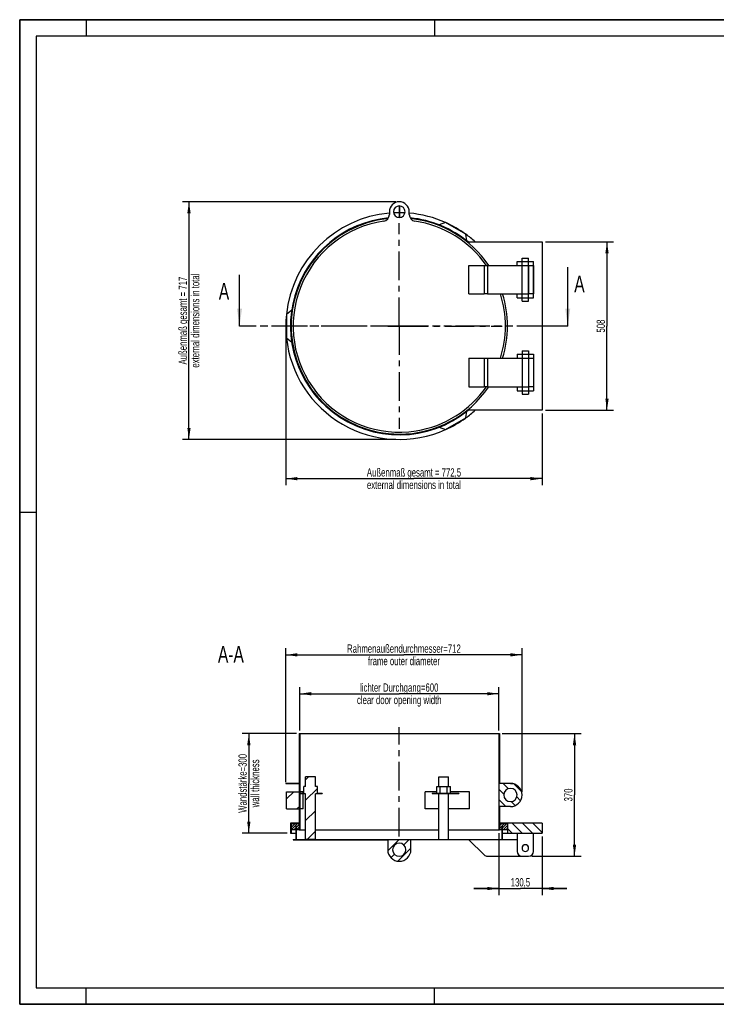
# Model space of a CAD drawing. Header units: millimetres. Extents: x 0 to 4200, y 0 to 2970.
# Tile 1 of 2: x 0 to 2100, y 0 to 2970. Entities that reach past the tile are written whole.
import ezdxf

# ---------------------------------------------------------------- set-up
doc = ezdxf.new("R2010")
doc.units = ezdxf.units.MM
doc.header["$LTSCALE"] = 231
doc.linetypes.add('CENTER', pattern=[0.6, 0.375, -0.075, 0.075, -0.075])
doc.linetypes.add('PHANTOM', pattern=[0.8, 0.45, -0.05, 0.1, -0.05, 0.1, -0.05])
doc.layers.get('0').update_dxf_attribs({"linetype": 'CONTINUOUS'})
for name, color, linetype in [('005_AXIS', 7, 'CONTINUOUS'), ('050_DIMENSIONING', 7, 'CONTINUOUS'), ('053_NOTES', 7, 'CONTINUOUS'), ('HATCHING_BL0', 7, 'CONTINUOUS')]:
    doc.layers.add(name, color=color, linetype=linetype)
doc.styles.get("Standard").update_dxf_attribs({"font": 'txt', "width": 0.7})
doc.dimstyles.new('DIMSTYLE_1', dxfattribs={"dimtxt": 25, "dimasz": 35, "dimexe": 2, "dimexo": 1, "dimtad": 1, "dimtxsty": 'Standard', "dimblk": '_FILLED', "dimblk1": '_FILLED', "dimblk2": '_FILLED', "dimcen": 0.09, "dimazin": 2, "dimtp": 0.8, "dimtm": 0.8, "dimtfac": 1, "dimtofl": 0, "dimtmove": 0, "dimatfit": 3, "dimldrblk": '_FILLED', "dimfxl": 1, "dimtolj": 1, "dimarcsym": 0})
doc.dimstyles.new('DIMSTYLE_2', dxfattribs={"dimtxt": 25, "dimasz": 35, "dimexe": 2, "dimexo": 1, "dimtad": 1, "dimtxsty": 'Standard', "dimblk": '_FILLED', "dimblk1": '_FILLED', "dimblk2": '_FILLED', "dimcen": 0.09, "dimazin": 2, "dimtp": 0.5, "dimtm": 0.5, "dimtfac": 1, "dimtofl": 0, "dimtmove": 0, "dimatfit": 3, "dimldrblk": '_FILLED', "dimfxl": 1, "dimtolj": 1, "dimarcsym": 0})
doc.dimstyles.get("Standard").update_dxf_attribs({"dimtxt": 25, "dimasz": 35, "dimexe": 2, "dimexo": 1, "dimtad": 1, "dimtxsty": 'Standard', "dimblk": '_FILLED', "dimblk1": '_FILLED', "dimblk2": '_FILLED', "dimcen": 0.09, "dimazin": 2, "dimtol": 1, "dimtp": 0.01, "dimtm": 0.01, "dimtfac": 1, "dimtofl": 0, "dimtmove": 0, "dimatfit": 3, "dimldrblk": '_FILLED', "dimfxl": 1, "dimtolj": 1, "dimarcsym": 0})

# ---------------------------------------------------------------- blocks, each defined once
blk = doc.blocks.new('_FILLED')
at = {"color": 0, "linetype": 'ByBlock'}
blk.add_solid([(0, 0), (-1, 0.143), (-1, -0.143)], dxfattribs=at)
blk = doc.blocks.new('*D2')
at = {"layer": '050_DIMENSIONING', "color": 2, "linetype": 'Continuous', "transparency": 16777216}
for p, q in [((844.3, 826.4), (844.3, 956.8)), ((1444.3, 826.4), (1444.3, 956.8)), ((844.3, 936.8), (1144.3, 936.8)), ((1444.3, 936.8), (1144.3, 936.8))]:
    blk.add_line(p, q, dxfattribs=at)
at = {"layer": '050_DIMENSIONING', "color": 2, "linetype": 'Continuous', "transparency": 16777216, "xscale": 35, "yscale": 35, "zscale": 35, "rotation": 180}
blk.add_blockref('_FILLED', (844.3, 936.8), dxfattribs=at)
at = {"layer": '050_DIMENSIONING', "color": 2, "linetype": 'Continuous', "transparency": 16777216, "xscale": 35, "yscale": 35, "zscale": 35}
blk.add_blockref('_FILLED', (1444.3, 936.8), dxfattribs=at)
at = {"layer": '050_DIMENSIONING', "color": 2, "linetype": 'Continuous', "transparency": 16777216, "insert": (1144.3, 968), "char_height": 25, "width": 625.893, "attachment_point": 2, "line_spacing_factor": 0.9}
blk.add_mtext('lichter Durchgang=600\\Pclear door opening width', dxfattribs=at)
blk = doc.blocks.new('*D3')
at = {"layer": '050_DIMENSIONING', "color": 2, "linetype": 'Continuous', "transparency": 16777216}
for p, q in [((834.3, 816.4), (670.7, 816.4)), ((690.7, 816.4), (690.7, 666.4)), ((690.7, 516.4), (690.7, 666.4)), ((806.3, 516.4), (670.7, 516.4))]:
    blk.add_line(p, q, dxfattribs=at)
at = {"layer": '050_DIMENSIONING', "color": 2, "linetype": 'Continuous', "transparency": 16777216, "xscale": 35, "yscale": 35, "zscale": 35}
for p, rotation in [((690.7, 816.4), 90), ((690.7, 516.4), 270)]:
    blk.add_blockref('_FILLED', p, dxfattribs=dict(at, rotation=rotation))
at = {"layer": '050_DIMENSIONING', "color": 2, "linetype": 'Continuous', "transparency": 16777216, "insert": (659.5, 666.4), "char_height": 25, "width": 395.893, "attachment_point": 2, "rotation": 90, "line_spacing_factor": 0.9}
blk.add_mtext('Wandstärke=300\\Pwall thickness', dxfattribs=at)
blk = doc.blocks.new('*D4')
at = {"layer": '050_DIMENSIONING', "color": 2, "linetype": 'Continuous', "transparency": 16777216}
for p, q in [((802.3, 2035.8), (802.3, 1565.6)), ((1574.8, 1781.8), (1574.8, 1565.6)), ((802.3, 1585.6), (1188.6, 1585.6)), ((1574.8, 1585.6), (1188.6, 1585.6))]:
    blk.add_line(p, q, dxfattribs=at)
at = {"layer": '050_DIMENSIONING', "color": 2, "linetype": 'Continuous', "transparency": 16777216, "xscale": 35, "yscale": 35, "zscale": 35, "rotation": 180}
blk.add_blockref('_FILLED', (802.3, 1585.6), dxfattribs=at)
at = {"layer": '050_DIMENSIONING', "color": 2, "linetype": 'Continuous', "transparency": 16777216, "xscale": 35, "yscale": 35, "zscale": 35}
blk.add_blockref('_FILLED', (1574.8, 1585.6), dxfattribs=at)
at = {"layer": '050_DIMENSIONING', "color": 2, "linetype": 'Continuous', "transparency": 16777216, "insert": (1188.6, 1616.9), "char_height": 25, "width": 709.821, "attachment_point": 2, "line_spacing_factor": 0.9}
blk.add_mtext('Außenmaß gesamt = 772,5\\Pexternal dimensions in total', dxfattribs=at)
blk = doc.blocks.new('*D5')
at = {"layer": '050_DIMENSIONING', "color": 2, "linetype": 'Continuous', "transparency": 16777216}
for p, q in [((1444.3, 516.4), (1444.3, 329.3)), ((1574.8, 506.4), (1574.8, 329.3)), ((1444.3, 349.3), (1369.3, 349.3)), ((1369.3, 349.3), (1509.6, 349.3)), ((1649.8, 349.3), (1509.6, 349.3)), ((1574.8, 349.3), (1649.8, 349.3))]:
    blk.add_line(p, q, dxfattribs=at)
at = {"layer": '050_DIMENSIONING', "color": 2, "linetype": 'Continuous', "transparency": 16777216, "xscale": 35, "yscale": 35, "zscale": 35}
blk.add_blockref('_FILLED', (1444.3, 349.3), dxfattribs=at)
at = {"layer": '050_DIMENSIONING', "color": 2, "linetype": 'Continuous', "transparency": 16777216, "xscale": 35, "yscale": 35, "zscale": 35, "rotation": 180}
blk.add_blockref('_FILLED', (1574.8, 349.3), dxfattribs=at)
at = {"layer": '050_DIMENSIONING', "color": 2, "linetype": 'Continuous', "transparency": 16777216, "insert": (1509.6, 380.5), "char_height": 25, "width": 125.893, "attachment_point": 2, "line_spacing_factor": 0.9}
blk.add_mtext('130,5', dxfattribs=at)
blk = doc.blocks.new('*D6')
at = {"layer": '050_DIMENSIONING', "color": 2, "linetype": 'Continuous', "transparency": 16777216}
for p, q in [((1584.8, 2299.8), (1790.5, 2299.8)), ((1770.5, 2299.8), (1770.5, 2045.8)), ((1770.5, 1791.8), (1770.5, 2045.8)), ((1584.8, 1791.8), (1790.5, 1791.8))]:
    blk.add_line(p, q, dxfattribs=at)
at = {"layer": '050_DIMENSIONING', "color": 2, "linetype": 'Continuous', "transparency": 16777216, "xscale": 35, "yscale": 35, "zscale": 35}
for p, rotation in [((1770.5, 2299.8), 90), ((1770.5, 1791.8), 270)]:
    blk.add_blockref('_FILLED', p, dxfattribs=dict(at, rotation=rotation))
at = {"layer": '050_DIMENSIONING', "color": 2, "linetype": 'Continuous', "transparency": 16777216, "insert": (1739.2, 2045.8), "char_height": 25, "width": 85.714, "attachment_point": 2, "rotation": 90, "line_spacing_factor": 0.9}
blk.add_mtext('508', dxfattribs=at)
blk = doc.blocks.new('*D7')
at = {"layer": '050_DIMENSIONING', "color": 2, "linetype": 'Continuous', "transparency": 16777216}
for p, q in [((1134.3, 2420.8), (490.3, 2420.8)), ((510.3, 2420.8), (510.3, 2062.3)), ((510.3, 1703.8), (510.3, 2062.3)), ((1134.3, 1703.8), (490.3, 1703.8))]:
    blk.add_line(p, q, dxfattribs=at)
at = {"layer": '050_DIMENSIONING', "color": 2, "linetype": 'Continuous', "transparency": 16777216, "xscale": 35, "yscale": 35, "zscale": 35}
for p, rotation in [((510.3, 2420.8), 90), ((510.3, 1703.8), 270)]:
    blk.add_blockref('_FILLED', p, dxfattribs=dict(at, rotation=rotation))
at = {"layer": '050_DIMENSIONING', "color": 2, "linetype": 'Continuous', "transparency": 16777216, "insert": (479.1, 2062.3), "char_height": 25, "width": 709.821, "attachment_point": 2, "rotation": 90, "line_spacing_factor": 0.9}
blk.add_mtext('Außenmaß gesamt = 717\\Pexternal dimensions in total', dxfattribs=at)
blk = doc.blocks.new('*D8')
at = {"layer": '050_DIMENSIONING', "color": 2, "linetype": 'Continuous', "transparency": 16777216}
for p, q in [((1454.3, 816.4), (1692.6, 816.4)), ((1672.6, 816.4), (1672.6, 631.4)), ((1672.6, 446.4), (1672.6, 631.4)), ((1544.3, 446.4), (1692.6, 446.4))]:
    blk.add_line(p, q, dxfattribs=at)
at = {"layer": '050_DIMENSIONING', "color": 2, "linetype": 'Continuous', "transparency": 16777216, "xscale": 35, "yscale": 35, "zscale": 35}
for p, rotation in [((1672.6, 816.4), 90), ((1672.6, 446.4), 270)]:
    blk.add_blockref('_FILLED', p, dxfattribs=dict(at, rotation=rotation))
at = {"layer": '050_DIMENSIONING', "color": 2, "linetype": 'Continuous', "transparency": 16777216, "insert": (1641.4, 631.4), "char_height": 25, "width": 85.714, "attachment_point": 2, "rotation": 90, "line_spacing_factor": 0.9}
blk.add_mtext('370', dxfattribs=at)
blk = doc.blocks.new('*D9')
at = {"layer": '050_DIMENSIONING', "color": 2, "linetype": 'Continuous', "transparency": 16777216}
for p, q in [((802.3, 670.5), (802.3, 1074.1)), ((1514.3, 641.4), (1514.3, 1074.1)), ((802.3, 1054.1), (1158.3, 1054.1)), ((1514.3, 1054.1), (1158.3, 1054.1))]:
    blk.add_line(p, q, dxfattribs=at)
at = {"layer": '050_DIMENSIONING', "color": 2, "linetype": 'Continuous', "transparency": 16777216, "xscale": 35, "yscale": 35, "zscale": 35, "rotation": 180}
blk.add_blockref('_FILLED', (802.3, 1054.1), dxfattribs=at)
at = {"layer": '050_DIMENSIONING', "color": 2, "linetype": 'Continuous', "transparency": 16777216, "xscale": 35, "yscale": 35, "zscale": 35}
blk.add_blockref('_FILLED', (1514.3, 1054.1), dxfattribs=at)
at = {"layer": '050_DIMENSIONING', "color": 2, "linetype": 'Continuous', "transparency": 16777216, "insert": (1158.3, 1085.4), "char_height": 25, "width": 706.607, "attachment_point": 2, "line_spacing_factor": 0.9}
blk.add_mtext('Rahmenaußendurchmesser=712\\Pframe outer diameter', dxfattribs=at)
blk = doc.blocks.new('XSEC_FILLED')
at = {"color": 0, "linetype": 'ByBlock'}
blk.add_solid([(0, 0), (-1, 0.143), (-1, -0.143)], dxfattribs=at)
blk = doc.blocks.new('HATCHING_BL0', base_point=(1157.4, 2134.5))
at = {"layer": 'HATCHING_BL0', "color": 7, "linetype": 'PHANTOM'}
for p, q in [((712.7, 2045.8), (662.7, 2045.8)), ((1602.2, 2045.8), (712.7, 2045.8)), ((1652.2, 2045.8), (1602.2, 2045.8))]:
    blk.add_line(p, q, dxfattribs=at)
at = {"layer": 'HATCHING_BL0', "color": 7, "linetype": 'Continuous', "char_height": 50, "width": 64.286, "attachment_point": 1, "line_spacing_factor": 0.9}
for insert in [(1671.8, 2198.1), (600.2, 2175.8)]:
    blk.add_mtext('A', dxfattribs=dict(at, insert=insert))
at = {"layer": 'HATCHING_BL0', "color": 7, "linetype": 'Continuous'}
for points in [[(662.7, 2045.8), (662.7, 2200.8)], [(1652.2, 2045.8), (1652.2, 2223.1)]]:
    blk.add_leader(points, dimstyle='Standard', override={"dimasz": 52.5, "dimtad": 0, "dimldrblk": 'XSEC_FILLED'}, dxfattribs=at)

msp = doc.modelspace()

# ---------------------------------------------------------------- hatches: boundary and pattern name
at = {"linetype": 'Continuous'}
h = msp.add_hatch(dxfattribs=at)
h.set_pattern_fill('A', color=2, scale=21.763931, angle=135, style=0, pattern_type=0)
h.set_pattern_definition([(135, (0, 0), (-15.38942, -15.38942), [])])
edge = h.paths.add_edge_path()
edge.add_line((842.345, 526.371), (844.345, 526.371))
edge.add_line((842.345, 544.371), (842.345, 526.371))
edge.add_line((842.345, 544.371), (818.345, 544.371))
edge.add_line((818.345, 544.371), (818.345, 516.371))
edge.add_line((816.345, 516.371), (818.345, 516.371))
edge.add_line((816.345, 546.371), (816.345, 516.371))
edge.add_line((842.345, 546.371), (816.345, 546.371))
edge.add_line((842.345, 666.371), (842.345, 546.371))
edge.add_line((802.345, 666.371), (842.345, 666.371))
edge.add_line((802.345, 667.371), (802.345, 666.371))
edge.add_line((802.345, 667.371), (842.345, 667.371))
edge.add_line((842.345, 816.371), (842.345, 667.371))
edge.add_line((842.345, 816.371), (844.345, 816.371))
edge.add_line((844.345, 816.371), (844.345, 526.371))
edge = h.paths.add_edge_path()
edge.add_line((1444.345, 526.371), (1446.345, 526.371))
edge.add_line((1444.345, 816.371), (1444.345, 526.371))
edge.add_line((1444.345, 816.371), (1446.345, 816.371))
edge.add_line((1446.345, 816.371), (1446.345, 667.371))
edge.add_line((1446.345, 667.371), (1486.345, 667.371))
edge.add_line((1486.345, 667.371), (1486.345, 666.371))
edge.add_line((1479.345, 666.371), (1486.345, 666.371))
edge.add_arc((1479.345, 631.371), 35, 270, 450, ccw=False)
edge.add_line((1479.345, 596.371), (1446.345, 596.371))
edge.add_line((1446.345, 596.371), (1446.345, 546.371))
edge.add_line((1574.845, 546.371), (1446.345, 546.371))
edge.add_line((1574.845, 546.371), (1574.845, 516.371))
edge.add_line((1470.345, 516.371), (1574.845, 516.371))
edge.add_line((1470.345, 544.371), (1470.345, 516.371))
edge.add_line((1470.345, 544.371), (1446.345, 544.371))
edge.add_line((1446.345, 544.371), (1446.345, 526.371))
edge.add_arc((1479.345, 631.371), 20, 450, 630, ccw=False)
edge.add_arc((1479.345, 631.371), 20, 270, 450, ccw=False)
h = msp.add_hatch(dxfattribs=at)
h.set_pattern_fill('DEFAULT__1', color=2, scale=43.527862, angle=45, style=0, pattern_type=0)
h.set_pattern_definition([(45, (0, 0), (-30.7788, 30.7788), [])])
edge = h.paths.add_edge_path()
edge.add_line((891.845, 497.371), (861.845, 497.371))
edge.add_line((861.845, 497.371), (861.845, 635.371))
edge.add_line((861.845, 635.371), (844.345, 635.371))
edge.add_line((844.345, 589.371), (844.345, 635.371))
edge.add_line((804.14, 589.371), (844.345, 589.371))
edge.add_line((804.14, 589.371), (804.14, 641.371))
edge.add_line((804.14, 641.371), (844.345, 641.371))
edge.add_line((844.345, 636.371), (844.345, 641.371))
edge.add_line((856.06, 636.371), (844.345, 636.371))
edge.add_line((856.06, 636.371), (856.06, 657.371))
edge.add_line((861.845, 657.371), (856.06, 657.371))
edge.add_line((861.845, 657.371), (861.845, 686.371))
edge.add_line((891.845, 686.371), (861.845, 686.371))
edge.add_line((891.845, 657.371), (891.845, 686.371))
edge.add_line((897.629, 657.371), (891.845, 657.371))
edge.add_line((897.629, 636.371), (897.629, 657.371))
edge.add_line((911.845, 636.371), (897.629, 636.371))
edge.add_line((911.845, 636.371), (911.845, 635.371))
edge.add_line((911.845, 635.371), (891.845, 635.371))
edge.add_line((891.845, 497.371), (891.845, 635.371))
h = msp.add_hatch(dxfattribs=at)
h.set_pattern_fill('DEFAULT__3', color=2, scale=5.440983, angle=45, style=0, pattern_type=0)
h.set_pattern_definition([(45, (0, 0), (-3.847356, 3.847356), [])])
edge = h.paths.add_edge_path()
edge.add_line((818.345, 544.371), (818.345, 526.371))
edge.add_line((842.345, 544.371), (818.345, 544.371))
edge.add_line((842.345, 544.371), (842.345, 526.371))
edge.add_line((842.345, 526.371), (818.345, 526.371))
edge = h.paths.add_edge_path()
edge.add_line((1470.345, 526.371), (1446.345, 526.371))
edge.add_line((1446.345, 544.371), (1446.345, 526.371))
edge.add_line((1470.345, 544.371), (1446.345, 544.371))
edge.add_line((1470.345, 544.371), (1470.345, 526.371))
h = msp.add_hatch(dxfattribs=at)
h.set_pattern_fill('DEFAULT__2', color=2, scale=21.763931, angle=45, style=0, pattern_type=0)
h.set_pattern_definition([(45, (0, 0), (-15.38942, 15.38942), [])])
edge = h.paths.add_edge_path()
edge.add_line((824.345, 496.371), (1109.345, 496.371))
edge.add_line((824.345, 497.371), (824.345, 496.371))
edge.add_line((824.345, 497.371), (833.345, 497.371))
edge.add_line((833.345, 497.371), (833.345, 537.371))
edge.add_line((834.345, 537.371), (833.345, 537.371))
edge.add_line((834.345, 497.371), (834.345, 537.371))
edge.add_line((834.345, 497.371), (1454.345, 497.371))
edge.add_line((1454.345, 497.371), (1454.345, 537.371))
edge.add_line((1455.345, 537.371), (1454.345, 537.371))
edge.add_line((1455.345, 497.371), (1455.345, 537.371))
edge.add_line((1455.345, 497.371), (1464.345, 497.371))
edge.add_line((1464.345, 497.371), (1464.345, 496.371))
edge.add_line((1464.345, 496.371), (1179.345, 496.371))
edge.add_line((1179.345, 466.371), (1179.345, 496.371))
edge.add_arc((1144.345, 466.371), 35, -180, 0)
edge.add_line((1109.345, 496.371), (1109.345, 466.371))
edge.add_arc((1144.345, 466.371), 20, -90, 90)
edge.add_arc((1144.345, 466.371), 20, 90, 270)

# ---------------------------------------------------------------- linework, layer by layer
at = {"color": 7, "linetype": 'Continuous'}
for p, q in [((0, 2970), (4200, 2970)), ((0, 0), (0, 2970)), ((1284.136, 2357.922), (1264.777, 2350.876)), ((1344.758, 2322.922), (1284.136, 2357.922)), ((1348.343, 2302.592), (1344.758, 2322.922)), ((1351.873, 2299.796), (1574.845, 2299.796)), ((1574.845, 2299.796), (1574.845, 1791.796)), ((1354.345, 2228.796), (1399.951, 2228.796)), ((1354.345, 2142.796), (1354.345, 2228.796)), ((1399.951, 2228.796), (1410.558, 2228.796)), ((1410.558, 2228.796), (1514.345, 2228.796)), ((1514.345, 2240.796), (1514.345, 2250.796)), ((1514.345, 2250.796), (1534.345, 2250.796)), ((1514.345, 2228.796), (1534.345, 2228.796)), ((1534.345, 2240.796), (1534.345, 2250.796)), ((1534.345, 2228.796), (1534.869, 2228.796)), ((1534.869, 2228.796), (1544.568, 2228.796)), ((1544.568, 2228.796), (1544.951, 2228.796)), ((1544.951, 2228.796), (1545.31, 2228.796)), ((1545.31, 2228.796), (1549.345, 2228.796)), ((1549.345, 2228.796), (1549.345, 2142.796)), ((1354.345, 2142.796), (1399.951, 2142.796)), ((1410.558, 2142.796), (1399.951, 2142.796)), ((1410.558, 2142.796), (1514.345, 2142.796)), ((1514.345, 2142.796), (1534.345, 2142.796)), ((1534.869, 2142.796), (1534.345, 2142.796)), ((1544.568, 2142.796), (1534.869, 2142.796)), ((1544.951, 2142.796), (1544.568, 2142.796)), ((1545.31, 2142.796), (1544.951, 2142.796)), ((1549.345, 2142.796), (1545.31, 2142.796)), ((1514.345, 2120.796), (1514.345, 2130.796)), ((1514.345, 2120.796), (1534.345, 2120.796)), ((1534.345, 2120.796), (1534.345, 2130.796)), ((819.949, 2094.061), (804.14, 2080.796)), ((804.14, 2080.796), (804.14, 2010.796)), ((804.14, 2010.796), (819.949, 1997.531)), ((1514.345, 1970.796), (1534.345, 1970.796)), ((1514.345, 1970.796), (1514.345, 1960.796)), ((1534.345, 1970.796), (1534.345, 1960.796)), ((1354.345, 1948.796), (1399.951, 1948.796)), ((1354.345, 1948.796), (1354.345, 1862.796)), ((1399.951, 1948.796), (1410.558, 1948.796)), ((1410.558, 1948.796), (1514.345, 1948.796)), ((1514.345, 1948.796), (1534.345, 1948.796)), ((1534.345, 1948.796), (1534.869, 1948.796)), ((1534.869, 1948.796), (1544.568, 1948.796)), ((1544.568, 1948.796), (1544.951, 1948.796)), ((1544.951, 1948.796), (1545.31, 1948.796)), ((1545.31, 1948.796), (1549.345, 1948.796)), ((1549.345, 1948.796), (1549.345, 1862.796)), ((1354.345, 1862.796), (1399.951, 1862.796)), ((1410.558, 1862.796), (1399.951, 1862.796)), ((1410.558, 1862.796), (1514.345, 1862.796)), ((1514.345, 1862.796), (1534.345, 1862.796)), ((1514.345, 1850.796), (1514.345, 1840.796)), ((1534.869, 1862.796), (1534.345, 1862.796)), ((1534.345, 1850.796), (1534.345, 1840.796)), ((1544.568, 1862.796), (1534.869, 1862.796)), ((1544.951, 1862.796), (1544.568, 1862.796)), ((1545.31, 1862.796), (1544.951, 1862.796)), ((1549.345, 1862.796), (1545.31, 1862.796)), ((1514.345, 1840.796), (1534.345, 1840.796)), ((1344.758, 1768.671), (1348.343, 1789.001)), ((1574.845, 1791.796), (1351.873, 1791.796)), ((1284.136, 1733.671), (1344.758, 1768.671)), ((1264.777, 1740.717), (1284.136, 1733.671)), ((842.345, 816.371), (844.345, 816.371)), ((842.345, 816.371), (842.345, 667.371)), ((844.345, 816.371), (1444.345, 816.371)), ((844.345, 816.371), (844.345, 641.371)), ((1444.345, 816.371), (1446.345, 816.371)), ((1444.345, 816.371), (1444.345, 526.371)), ((1446.345, 816.371), (1446.345, 667.371)), ((891.845, 686.371), (861.845, 686.371)), ((861.845, 666.371), (861.845, 686.371)), ((891.845, 666.371), (891.845, 686.371)), ((1263.095, 666.371), (1263.095, 686.371)), ((1293.095, 666.371), (1293.095, 686.371)), ((802.345, 667.371), (842.345, 667.371)), ((802.345, 667.371), (802.345, 666.371)), ((802.345, 666.371), (842.345, 666.371)), ((842.345, 666.371), (842.345, 641.371)), ((861.845, 657.371), (856.06, 657.371)), ((856.06, 636.371), (856.06, 657.371)), ((861.845, 657.371), (861.845, 666.371)), ((891.845, 657.371), (891.845, 666.371)), ((897.629, 657.371), (891.845, 657.371)), ((897.629, 636.371), (897.629, 657.371)), ((1257.31, 636.371), (1257.31, 657.371)), ((1257.31, 657.371), (1263.095, 657.371)), ((1263.095, 657.371), (1263.095, 666.371)), ((1263.095, 657.371), (1267.702, 657.371)), ((1267.702, 657.371), (1288.487, 657.371)), ((1267.702, 636.371), (1267.702, 657.371)), ((1288.487, 657.371), (1293.095, 657.371)), ((1288.487, 636.371), (1288.487, 657.371)), ((1293.095, 657.371), (1293.095, 666.371)), ((1293.095, 657.371), (1298.879, 657.371)), ((1298.879, 636.371), (1298.879, 657.371)), ((1446.345, 667.371), (1486.345, 667.371)), ((1479.345, 666.371), (1486.345, 666.371)), ((1486.345, 667.371), (1486.345, 666.371)), ((804.14, 641.371), (842.345, 641.371)), ((804.14, 589.371), (804.14, 641.371)), ((842.345, 641.371), (844.345, 641.371)), ((842.345, 641.371), (842.345, 589.371)), ((844.498, 641.371), (844.345, 641.371)), ((844.345, 636.371), (844.345, 641.371)), ((844.345, 641.371), (844.345, 636.371)), ((856.06, 636.371), (844.345, 636.371)), ((844.345, 636.371), (844.345, 635.371)), ((844.345, 589.371), (844.345, 635.371)), ((861.845, 635.371), (844.345, 635.371)), ((844.345, 635.371), (844.345, 589.371)), ((844.539, 641.371), (844.498, 641.371)), ((854.452, 641.371), (844.539, 641.371)), ((854.452, 636.371), (854.452, 641.371)), ((854.452, 589.371), (854.452, 635.371)), ((861.845, 544.371), (861.845, 635.371)), ((891.845, 544.371), (891.845, 635.371)), ((911.845, 635.371), (891.845, 635.371)), ((911.845, 636.371), (897.629, 636.371)), ((911.845, 636.371), (911.845, 635.371)), ((1222.419, 589.371), (1222.419, 641.371)), ((1257.31, 641.371), (1222.419, 641.371)), ((1243.095, 636.371), (1243.095, 635.371)), ((1257.31, 636.371), (1243.095, 636.371)), ((1263.069, 635.371), (1243.095, 635.371)), ((1267.702, 636.371), (1257.31, 636.371)), ((1263.095, 635.371), (1263.069, 635.371)), ((1263.095, 544.371), (1263.095, 635.371)), ((1293.095, 635.371), (1263.095, 635.371)), ((1288.487, 636.371), (1267.702, 636.371)), ((1288.496, 636.371), (1288.487, 636.371)), ((1298.879, 636.371), (1288.496, 636.371)), ((1293.095, 544.371), (1293.095, 635.371)), ((1308.406, 635.371), (1293.095, 635.371)), ((1323.766, 641.371), (1298.879, 641.371)), ((1308.406, 636.371), (1298.879, 636.371)), ((1323.631, 636.371), (1308.406, 636.371)), ((1323.631, 635.371), (1308.406, 635.371)), ((1323.631, 636.371), (1323.631, 635.371)), ((1331.235, 641.371), (1323.766, 641.371)), ((1331.497, 641.371), (1331.235, 641.371)), ((1338.782, 641.371), (1331.497, 641.371)), ((1356.163, 641.371), (1338.782, 641.371)), ((1356.163, 589.371), (1356.163, 641.371)), ((1479.345, 596.371), (1446.345, 596.371)), ((1446.345, 596.371), (1446.345, 546.371)), ((804.14, 589.371), (842.345, 589.371)), ((842.345, 589.371), (844.345, 589.371)), ((842.345, 589.371), (842.345, 546.371)), ((844.498, 589.371), (844.345, 589.371)), ((844.345, 589.371), (844.345, 526.371)), ((844.539, 589.371), (844.498, 589.371)), ((854.452, 589.371), (844.539, 589.371)), ((1263.095, 589.371), (1222.419, 589.371)), ((1323.766, 589.371), (1293.095, 589.371)), ((1331.235, 589.371), (1323.766, 589.371)), ((1331.497, 589.371), (1331.235, 589.371)), ((1338.782, 589.371), (1331.497, 589.371)), ((1356.163, 589.371), (1338.782, 589.371)), ((816.345, 546.371), (816.345, 516.371)), ((842.345, 546.371), (816.345, 546.371)), ((818.345, 544.371), (818.345, 526.371)), ((842.345, 544.371), (818.345, 544.371)), ((818.345, 544.371), (818.345, 526.371)), ((842.345, 544.371), (818.345, 544.371)), ((834.345, 537.371), (833.345, 537.371)), ((833.345, 526.371), (833.345, 537.371)), ((834.345, 526.371), (834.345, 537.371)), ((842.345, 544.371), (842.345, 526.371)), ((842.345, 544.371), (842.345, 526.371)), ((861.845, 526.371), (861.845, 544.371)), ((891.845, 526.371), (891.845, 544.371)), ((1263.095, 526.371), (1263.095, 544.371)), ((1293.095, 526.371), (1293.095, 544.371)), ((1574.845, 546.371), (1446.345, 546.371)), ((1446.345, 544.371), (1446.345, 526.371)), ((1470.345, 544.371), (1446.345, 544.371)), ((1446.345, 544.371), (1446.345, 526.371)), ((1470.345, 544.371), (1446.345, 544.371)), ((1455.345, 537.371), (1454.345, 537.371)), ((1454.345, 526.371), (1454.345, 537.371)), ((1455.345, 526.371), (1455.345, 537.371)), ((1470.345, 544.371), (1470.345, 526.371)), ((1470.345, 544.371), (1470.345, 526.371)), ((1574.845, 546.371), (1574.845, 516.371)), ((816.345, 516.371), (818.345, 516.371)), ((833.345, 526.371), (818.345, 526.371)), ((818.345, 526.371), (818.345, 516.371)), ((818.345, 516.371), (833.345, 516.371)), ((834.345, 526.371), (833.345, 526.371)), ((833.345, 516.371), (833.345, 526.371)), ((833.345, 497.371), (833.345, 516.371)), ((842.345, 526.371), (834.345, 526.371)), ((834.345, 516.371), (834.345, 526.371)), ((834.345, 497.371), (834.345, 516.371)), ((842.345, 526.371), (844.345, 526.371)), ((844.345, 526.371), (844.576, 526.371)), ((844.576, 526.371), (861.845, 526.371)), ((861.845, 516.371), (861.845, 526.371)), ((861.845, 497.371), (861.845, 516.371)), ((891.845, 516.371), (891.845, 526.371)), ((891.845, 526.371), (924.401, 526.371)), ((891.845, 497.371), (891.845, 516.371)), ((924.401, 526.371), (940.373, 526.371)), ((940.373, 526.371), (1019.179, 526.371)), ((1019.179, 526.371), (1039.936, 526.371)), ((1039.936, 526.371), (1041.068, 526.371)), ((1041.068, 526.371), (1133.128, 526.371)), ((1133.128, 526.371), (1144.345, 526.371)), ((1144.345, 526.371), (1155.562, 526.371)), ((1155.562, 526.371), (1247.621, 526.371)), ((1247.621, 526.371), (1248.753, 526.371)), ((1248.753, 526.371), (1263.095, 526.371)), ((1263.095, 516.371), (1263.095, 526.371)), ((1263.095, 497.371), (1263.095, 516.371)), ((1293.095, 516.371), (1293.095, 526.371)), ((1293.095, 526.371), (1348.316, 526.371)), ((1293.095, 497.371), (1293.095, 516.371)), ((1348.316, 526.371), (1364.288, 526.371)), ((1364.288, 526.371), (1416.945, 526.371)), ((1416.945, 526.371), (1425.577, 526.371)), ((1425.577, 526.371), (1426.002, 526.371)), ((1426.002, 526.371), (1444.113, 526.371)), ((1444.113, 526.371), (1444.341, 526.371)), ((1444.341, 526.371), (1444.345, 526.371)), ((1444.345, 526.371), (1446.345, 526.371)), ((1454.345, 526.371), (1446.345, 526.371)), ((1455.345, 526.371), (1454.345, 526.371)), ((1454.345, 516.371), (1454.345, 526.371)), ((1454.345, 497.371), (1454.345, 516.371)), ((1470.345, 526.371), (1455.345, 526.371)), ((1455.345, 516.371), (1455.345, 526.371)), ((1455.345, 497.371), (1455.345, 516.371)), ((1455.345, 516.371), (1470.345, 516.371)), ((1470.345, 526.371), (1470.345, 516.371)), ((1470.345, 516.371), (1574.845, 516.371)), ((824.345, 497.371), (833.345, 497.371)), ((824.345, 497.371), (824.345, 496.371)), ((824.345, 496.371), (1109.345, 496.371)), ((834.345, 497.371), (861.845, 497.371)), ((861.845, 497.371), (891.845, 497.371)), ((891.845, 497.371), (861.845, 497.371)), ((891.845, 497.371), (1454.345, 497.371)), ((1109.345, 496.371), (1109.345, 466.371)), ((1179.345, 466.371), (1179.345, 496.371)), ((1464.345, 496.371), (1179.345, 496.371)), ((1354.345, 496.371), (1399.951, 450.765)), ((1455.345, 497.371), (1464.345, 497.371)), ((1464.345, 497.371), (1464.345, 496.371)), ((1499.345, 496.371), (1464.345, 496.371)), ((1410.558, 446.371), (1514.345, 446.371)), ((0, 0), (4200, 0))]:
    msp.add_line(p, q, dxfattribs=at)
at = {"color": 3, "linetype": 'Continuous'}
for p, q in [((0, 2970), (0, 0)), ((4200, 2970), (0, 2970)), ((200, 2970), (200, 2920)), ((1250, 2970), (1250, 2920)), ((0, 1485), (50, 1485)), ((200, 0), (200, 50)), ((1250, 0), (1250, 50)), ((4200, 0), (0, 0))]:
    msp.add_line(p, q, dxfattribs=at)
at = {"color": 5, "linetype": 'Continuous'}
for p, q in [((50, 2920), (50, 50)), ((4150, 2920), (50, 2920)), ((50, 50), (4150, 50))]:
    msp.add_line(p, q, dxfattribs=at)
at = {"color": 9, "linetype": 'Continuous'}
for p, q in [((1399.951, 2228.796), (1399.951, 2142.796)), ((1410.558, 2228.796), (1410.558, 2142.796)), ((1534.345, 2228.796), (1534.345, 2142.796)), ((1399.951, 1948.796), (1399.951, 1862.796)), ((1410.558, 1948.796), (1410.558, 1862.796)), ((1534.345, 1948.796), (1534.345, 1862.796)), ((1308.406, 636.371), (1308.406, 635.371))]:
    msp.add_line(p, q, dxfattribs=at)
at = {"color": 7, "linetype": 'Continuous'}
for centre, radius, start, end in [((1144.345, 2045.796), 342, 95.032912, 174.121244), ((1144.345, 2045.796), 342, 90.083768, 92.874715), ((1144.345, 2045.796), 342, 87.125285, 89.916232), ((1144.345, 2045.796), 342, 65.877397, 84.967088), ((1144.345, 2045.796), 328, 95.716418, 231.875938), ((1144.345, 2045.796), 326, 96.005154, 270), ((1144.345, 2045.796), 320, 98.456519, 279.078149), ((1144.345, 2045.796), 328, 89.306822, 90.677898), ((1144.345, 2045.796), 328, 50.749783, 84.287241), ((1144.345, 2045.796), 326, 34.149906, 83.994846), ((1144.345, 2045.796), 320, 34.881079, 81.543481), ((1144.345, 2045.796), 342, 65.873927, 65.877397), ((1144.345, 2045.796), 342, 54.198083, 65.836105), ((1144.345, 2045.796), 342, 54.118562, 54.126106), ((1144.345, 2045.796), 342, 47.964371, 54.118562), ((1144.345, 2045.796), 320, 342.354605, 17.645395), ((1144.345, 2045.796), 326, 342.687726, 17.312274), ((1144.345, 2045.796), 342, 174.167651, 180), ((1144.345, 2045.796), 342, 174.121244, 174.126158), ((1144.345, 2045.796), 342, 180, 185.832349), ((1144.345, 2045.796), 342, 185.873842, 185.878756), ((1144.345, 2045.796), 342, 185.878756, 294.122603), ((1144.345, 2045.796), 326, 270, 325.850094), ((1144.345, 2045.796), 320, 279.078149, 325.118921), ((1144.345, 2045.796), 328, 231.875938, 309.250217), ((1144.345, 2045.796), 342, 305.881438, 312.035629), ((1144.345, 2045.796), 342, 294.163895, 305.801917), ((1144.345, 2045.796), 342, 305.873894, 305.881438), ((1144.345, 2045.796), 342, 294.122603, 294.126073), ((1479.345, 631.371), 35, 270, 90), ((1479.345, 631.371), 20, 90, 270), ((1479.345, 631.371), 20, 270, 90), ((1144.345, 466.371), 20, 90, 270), ((1144.345, 466.371), 20, 270, 90), ((1524.345, 471.371), 10, 0, 180), ((1144.345, 466.371), 35, 180, 360), ((1410.558, 461.371), 15, 225, 270), ((1524.345, 471.371), 10, 180, 360)]:
    msp.add_arc(centre, radius, start, end, dxfattribs=at)
at = {"layer": '005_AXIS', "color": 7, "linetype": 'Continuous'}
for p, q in [((1143.845, 2408.28), (1143.845, 2400.796)), ((1144.845, 2408.28), (1144.845, 2400.796)), ((1114.345, 2390.796), (1114.345, 2382.1)), ((1143.845, 2400.796), (1143.845, 2380.796)), ((1143.845, 2380.796), (1143.845, 2373.76)), ((1144.845, 2400.796), (1144.845, 2380.796)), ((1144.845, 2380.796), (1144.845, 2373.765)), ((1174.345, 2382.1), (1174.345, 2390.796)), ((1499.345, 2228.796), (1499.345, 2240.796)), ((1499.345, 2240.796), (1514.345, 2240.796)), ((1514.345, 2240.796), (1534.345, 2240.796)), ((1534.345, 2240.796), (1549.345, 2240.796)), ((1549.345, 2228.796), (1549.345, 2240.796)), ((1549.345, 2142.796), (1549.345, 2228.796)), ((1499.345, 2130.796), (1499.345, 2142.796)), ((1549.345, 2130.796), (1549.345, 2142.796)), ((1499.345, 2130.796), (1514.345, 2130.796)), ((1514.345, 2130.796), (1534.345, 2130.796)), ((1534.345, 2130.796), (1549.345, 2130.796)), ((1109.345, 2045.296), (1109.345, 2046.296)), ((1109.345, 2046.296), (1124.345, 2046.296)), ((1109.345, 2045.296), (1124.345, 2045.296)), ((1124.345, 2046.296), (1144.345, 2046.296)), ((1124.345, 2045.296), (1144.345, 2045.296)), ((1144.345, 2046.296), (1164.345, 2046.296)), ((1144.345, 2045.296), (1164.345, 2045.296)), ((1164.345, 2046.296), (1179.345, 2046.296)), ((1164.345, 2045.296), (1179.345, 2045.296)), ((1179.345, 2045.296), (1179.345, 2046.296)), ((1499.345, 1960.796), (1514.345, 1960.796)), ((1499.345, 1960.796), (1499.345, 1948.796)), ((1514.345, 1960.796), (1534.345, 1960.796)), ((1534.345, 1960.796), (1549.345, 1960.796)), ((1549.345, 1960.796), (1549.345, 1948.796)), ((1549.345, 1948.796), (1549.345, 1862.796)), ((1499.345, 1862.796), (1499.345, 1850.796)), ((1499.345, 1850.796), (1514.345, 1850.796)), ((1514.345, 1850.796), (1534.345, 1850.796)), ((1534.345, 1850.796), (1549.345, 1850.796)), ((1549.345, 1862.796), (1549.345, 1850.796)), ((1263.095, 686.371), (1285.595, 686.371)), ((1285.595, 686.371), (1293.095, 686.371)), ((1499.345, 516.371), (1499.345, 461.371)), ((1549.345, 461.371), (1549.345, 516.371)), ((1514.345, 446.371), (1534.345, 446.371))]:
    msp.add_line(p, q, dxfattribs=at)
at = {"layer": '005_AXIS', "color": 9, "linetype": 'Continuous'}
for p, q in [((1143.845, 2380.796), (1144.845, 2380.796)), ((1514.345, 2228.796), (1514.345, 2240.796)), ((1514.345, 2142.796), (1514.345, 2228.796)), ((1534.345, 2228.796), (1534.345, 2240.796)), ((1534.345, 2142.796), (1534.345, 2228.796)), ((1514.345, 2130.796), (1514.345, 2142.796)), ((1534.345, 2130.796), (1534.345, 2142.796)), ((1514.345, 1960.796), (1514.345, 1948.796)), ((1534.345, 1960.796), (1534.345, 1948.796)), ((1514.345, 1948.796), (1514.345, 1862.796)), ((1534.345, 1948.796), (1534.345, 1862.796)), ((1514.345, 1862.796), (1514.345, 1850.796)), ((1534.345, 1862.796), (1534.345, 1850.796))]:
    msp.add_line(p, q, dxfattribs=at)
at = {"layer": '005_AXIS', "color": 7, "linetype": 'CENTER'}
for p, q in [((1144.345, 2045.796), (1144.345, 2355.796)), ((1144.345, 2045.796), (834.345, 2045.796)), ((1144.345, 2045.796), (1454.345, 2045.796)), ((1144.345, 2045.796), (1144.345, 1735.796)), ((1144.345, 506.371), (1144.345, 836.371))]:
    msp.add_line(p, q, dxfattribs=at)
at = {"layer": '005_AXIS', "color": 7, "linetype": 'Continuous'}
for centre, radius, start, end in [((1144.345, 2390.796), 30, 0, 180), ((1144.345, 2390.796), 17.5, 0, 180), ((1094.345, 2382.1), 20, 278.456519, 360), ((1144.345, 2390.796), 17.5, 180, 360), ((1194.345, 2382.1), 20, 180, 261.543481), ((1514.345, 461.371), 15, 180, 270), ((1534.345, 461.371), 15, 270, 360)]:
    msp.add_arc(centre, radius, start, end, dxfattribs=at)

# ---------------------------------------------------------------- block references
at = {"layer": 'HATCHING_BL0'}
msp.add_blockref('HATCHING_BL0', (1157.431, 2134.46), dxfattribs=at)

# ---------------------------------------------------------------- texts
at = {"layer": '053_NOTES', "color": 2, "linetype": 'Continuous', "insert": (675.683, 1080.841), "char_height": 50, "width": 182.14286, "attachment_point": 3, "line_spacing_factor": 0.9}
msp.add_mtext('A-A', dxfattribs=at)

# ---------------------------------------------------------------- dimensions: what is measured, and where the dimension line sits
at = {"layer": '050_DIMENSIONING', "color": 2, "linetype": 'Continuous'}
for base, p1, p2, angle, text, dimstyle, picture, middle in [((510.314, 2420.796), (1135.345, 1703.796), (1135.345, 2420.796), 90, 'Außenmaß gesamt = <>\\Pexternal dimensions in total', 'DIMSTYLE_1', '*D7', (510.314, 2062.296)), ((802.345, 1585.62), (1574.845, 1782.796), (802.345, 2036.796), 180, 'Außenmaß gesamt = <>\\Pexternal dimensions in total', 'DIMSTYLE_1', '*D4', (1188.595, 1585.62)), ((690.733, 516.371), (835.345, 816.371), (807.345, 516.371), 270, 'Wandstärke=<>\\Pwall thickness', 'DIMSTYLE_2', '*D3', (690.733, 666.371))]:
    dim = msp.add_linear_dim(base=base, p1=p1, p2=p2, angle=angle, text=text, dimstyle=dimstyle, dxfattribs=at)
    dim.commit()
    dim.dimension.update_dxf_attribs({"geometry": picture, "text_midpoint": middle, "dimtype": 160})
for base, p1, p2, angle, dimstyle, picture, middle in [((1770.49, 1791.796), (1583.845, 2299.796), (1583.845, 1791.796), 270, 'DIMSTYLE_1', '*D6', (1770.49, 2042.225)), ((1672.646, 446.371), (1453.345, 816.371), (1543.345, 446.371), 270, 'DIMSTYLE_2', '*D8', (1672.646, 627.8)), ((1444.345, 349.298), (1574.845, 507.371), (1444.345, 517.371), 180, 'DIMSTYLE_2', '*D5', (1506.023, 349.298))]:
    dim = msp.add_linear_dim(base=base, p1=p1, p2=p2, angle=angle, dimstyle=dimstyle, dxfattribs=at)
    dim.commit()
    dim.dimension.update_dxf_attribs({"geometry": picture, "text_midpoint": middle, "dimtype": 160})
for base, p1, p2, text, picture, middle in [((1514.345, 1054.108), (802.345, 669.505), (1514.345, 640.371), 'Rahmenaußendurchmesser=<>\\Pframe outer diameter', '*D9', (1158.345, 1054.108)), ((1444.345, 936.776), (844.345, 825.371), (1444.345, 825.371), 'lichter Durchgang=<>\\Pclear door opening width', '*D2', (1144.345, 936.776))]:
    dim = msp.add_linear_dim(base=base, p1=p1, p2=p2, text=text, dimstyle='DIMSTYLE_1', dxfattribs=at)
    dim.commit()
    dim.dimension.update_dxf_attribs({"geometry": picture, "text_midpoint": middle, "dimtype": 160})

doc.saveas('drawing.dxf')
